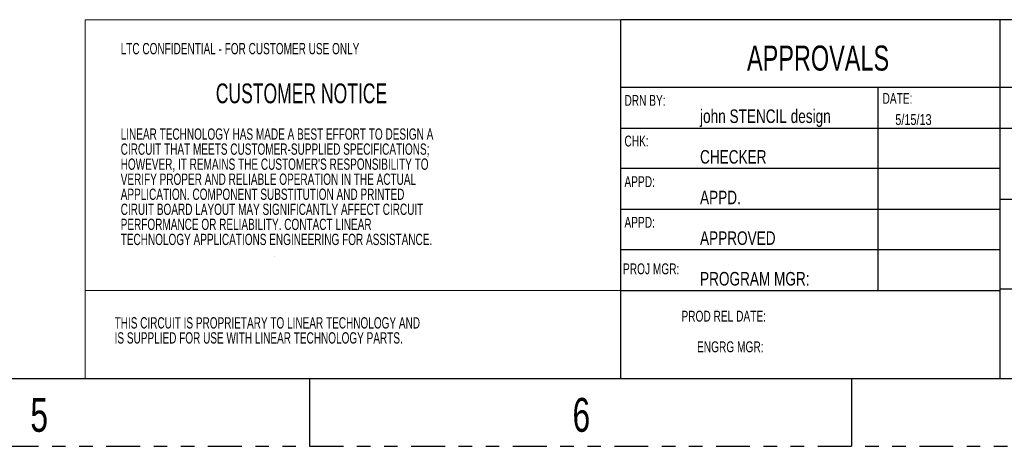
# Model space of a CAD drawing. Header units: inches. Extents: x 0 to 34, y 0 to 22.
# Tile 6 of 9: x 18.9 to 26.1, y 0 to 3.1. Entities that reach past the tile are written whole.
import ezdxf

# ---------------------------------------------------------------- set-up
doc = ezdxf.new("R2010")
doc.units = ezdxf.units.IN
doc.header["$MEASUREMENT"] = 0
doc.linetypes.add('PHANTOM', pattern=[0.5, 0.25, -0.05, 0.05, -0.05, 0.05, -0.05])
for name, color, linetype in [('P1', 3, 'Continuous'), ('P2', 3, 'Continuous'), ('P2-TEXT', 3, 'Continuous'), ('SLD-0', 7, 'Continuous')]:
    doc.layers.add(name, color=color, linetype=linetype)
doc.styles.add('SLDTEXTSTYLE0', font='TXT', dxfattribs={"width": 0.663})
doc.styles.add('SLDTEXTSTYLE1', font='TXT', dxfattribs={"width": 0.75})
doc.styles.add('SLDTEXTSTYLE2', font='TXT', dxfattribs={"width": 0.7})

# ---------------------------------------------------------------- blocks, each defined once
blk = doc.blocks.new('SW_NOTE_0')
at = {"layer": 'SLD-0', "color": 0, "char_height": 0.083333, "attachment_point": 1, "style": 'SLDTEXTSTYLE0'}
for s, insert in [('LINEAR TECHNOLOGY HAS MADE A BEST EFFORT TO DESIGN A', (0, 0.1074)), ('CIRCUIT THAT MEETS CUSTOMER-SUPPLIED SPECIFICATIONS;', (0, -0.0037)), ("HOWEVER, IT REMAINS THE CUSTOMER'S RESPONSIBILITY TO", (0, -0.1148)), ('VERIFY PROPER AND RELIABLE OPERATION IN THE ACTUAL', (0, -0.2259)), ('APPLICATION. COMPONENT SUBSTITUTION AND PRINTED', (0, -0.337)), ('CIRUIT BOARD LAYOUT MAY SIGNIFICANTLY AFFECT CIRCUIT', (0, -0.4481)), ('PERFORMANCE OR RELIABILITY. CONTACT LINEAR', (0, -0.5592)), ('TECHNOLOGY APPLICATIONS ENGINEERING FOR ASSISTANCE.', (0, -0.6704))]:
    blk.add_mtext(s, dxfattribs=dict(at, insert=insert))
blk = doc.blocks.new('SW_NOTE_1')
at = {"layer": 'SLD-0', "color": 0, "char_height": 0.083333, "attachment_point": 1, "style": 'SLDTEXTSTYLE0'}
for s, insert in [('THIS CIRCUIT IS PROPRIETARY TO LINEAR TECHNOLOGY AND', (0, 0.1074)), ('IS SUPPLIED FOR USE WITH LINEAR TECHNOLOGY PARTS.', (0, -0.0037))]:
    blk.add_mtext(s, dxfattribs=dict(at, insert=insert))
blk = doc.blocks.new('Block1')
at = {"color": 218, "linetype": 'Continuous', "lineweight": 15}
blk.add_line((19.344, 1.15), (23.2979, 1.15), dxfattribs=at)
at = {"layer": 'P1', "color": 6, "linetype": 'Continuous'}
blk.add_line((23.2979, 0.5), (23.2979, 3.15), dxfattribs=at)
at = {"layer": 'P1', "color": 3, "linetype": 'Continuous'}
for p, q in [((20.7445, 2.9), (20.7445, 2.9)), ((23.2979, 2.65), (23.2973, 2.65)), ((20.7446, 2.4), (20.7445, 2.4)), ((20.7447, 2.15), (20.7445, 2.15)), ((20.7447, 1.9), (20.7445, 1.9)), ((20.7448, 1.65), (20.7445, 1.65)), ((20.7448, 1.4), (20.7445, 1.4))]:
    blk.add_line(p, q, dxfattribs=at)
at = {"layer": 'SLD-0', "color": 218, "lineweight": 15}
for p, q in [((19.344, 0.5), (19.344, 3.15)), ((19.344, 3.15), (23.2979, 3.15))]:
    blk.add_line(p, q, dxfattribs=at)
at = {"layer": 'SLD-0'}
blk.add_line((20.7446, 2.65), (20.7445, 2.65), dxfattribs=at)
at = {"layer": 'SLD-0', "color": 7}
for name, p in [('SW_NOTE_0', (19.6064, 2.2398)), ('SW_NOTE_1', (19.5616, 0.8458))]:
    blk.add_blockref(name, p, dxfattribs=at)
at = {"layer": 'SLD-0', "attachment_point": 1, "style": 'SLDTEXTSTYLE0'}
for s, insert, char_height in [('LTC CONFIDENTIAL - FOR CUSTOMER USE ONLY', (19.6064, 2.9779), 0.083333), ('CUSTOMER NOTICE', (20.3084, 2.6789), 0.145833)]:
    blk.add_mtext(s, dxfattribs=dict(at, insert=insert, char_height=char_height))

msp = doc.modelspace()

# ---------------------------------------------------------------- linework, layer by layer
at = {"layer": 'P1', "color": 6, "linetype": 'Continuous'}
for p, q in [((28.27, 3.15), (23.2979, 3.15)), ((23.2979, 0.5), (23.2979, 3.15)), ((26.095, 3.15), (26.095, 0.5)), ((28.27, 2.65), (26.095, 2.65)), ((26.095, 1.825), (28.27, 1.825)), ((23.2979, 1.15), (26.095, 1.15)), ((26.095, 1.1625), (28.27, 1.1625))]:
    msp.add_line(p, q, dxfattribs=at)
at = {"layer": 'P1', "color": 3, "linetype": 'Continuous'}
for p, q in [((20.7445, 2.9), (20.7445, 2.9)), ((26.095, 2.65), (23.2973, 2.65)), ((23.2979, 2.65), (23.2973, 2.65)), ((25.195, 1.15), (25.195, 2.65)), ((20.7446, 2.4), (20.7445, 2.4)), ((23.2979, 2.35), (26.095, 2.35)), ((26.095, 2.35), (28.27, 2.35)), ((20.7447, 2.15), (20.7445, 2.15)), ((26.095, 2.05), (23.2979, 2.05)), ((20.7447, 1.9), (20.7445, 1.9)), ((23.2979, 1.75), (26.095, 1.75)), ((26.095, 1.45), (23.2979, 1.45)), ((23.2979, 1.15), (26.095, 1.15))]:
    msp.add_line(p, q, dxfattribs=at)
at = {"layer": 'P2', "color": 6, "linetype": 'Continuous'}
msp.add_line((1, 0.5), (33, 0.5), dxfattribs=at)
at = {"layer": 'P2', "color": 3, "linetype": 'Continuous'}
for p, q in [((21, 0.5), (21, 0)), ((25, 0.5), (25, 0))]:
    msp.add_line(p, q, dxfattribs=at)
at = {"layer": 'P2', "color": 4, "linetype": 'PHANTOM'}
msp.add_line((0, 0), (34, 0), dxfattribs=at)
at = {"layer": 'SLD-0'}
msp.add_line((20.7446, 2.65), (20.7445, 2.65), dxfattribs=at)

# ---------------------------------------------------------------- block references
at = {"color": 7, "linetype": 'Continuous'}
msp.add_blockref('Block1', (0, 0), dxfattribs=at)

# ---------------------------------------------------------------- texts
at = {"layer": 'P1', "color": 3, "insert": (24.7528, 2.959), "char_height": 0.185, "attachment_point": 2, "style": 'SLDTEXTSTYLE2'}
msp.add_mtext('APPROVALS', dxfattribs=at)
at = {"layer": 'P1', "color": 7, "char_height": 0.08, "style": 'SLDTEXTSTYLE2'}
for s, insert, attachment_point in [('DRN BY:', (23.3238, 2.594), 1), ('DATE:', (25.2284, 2.6089), 1), ('CHK:', (23.3238, 2.294), 1), ('APPD:', (23.3238, 1.994), 1), ('APPD:', (23.3238, 1.694), 1), ('PROJ MGR:', (23.3131, 1.3505), 1), ('PROD REL DATE:', (24.3684, 1.0009), 3), ('ENGRG MGR:', (24.3504, 0.7748), 3)]:
    msp.add_mtext(s, dxfattribs=dict(at, insert=insert, attachment_point=attachment_point))
at = {"layer": 'P1', "color": 2, "attachment_point": 1, "style": 'SLDTEXTSTYLE1'}
for s, insert, char_height in [('john STENCIL design', (23.8817, 2.4872), 0.1), ('5/15/13', (25.3227, 2.4525), 0.08), ('APPD.', (23.8817, 1.8872), 0.1), ('APPROVED', (23.8817, 1.5872), 0.1), ('PROGRAM MGR:', (23.8817, 1.2872), 0.1)]:
    msp.add_mtext(s, dxfattribs=dict(at, insert=insert, char_height=char_height))
at = {"layer": 'P2', "color": 3, "char_height": 0.25, "attachment_point": 2, "style": 'SLDTEXTSTYLE2'}
for s, insert in [('5', (19.0051, 0.3573)), ('6', (23.0058, 0.3573))]:
    msp.add_mtext(s, dxfattribs=dict(at, insert=insert))
at = {"layer": 'P2-TEXT', "color": 2, "insert": (23.8817, 2.1872), "char_height": 0.1, "attachment_point": 1, "style": 'SLDTEXTSTYLE1'}
msp.add_mtext('CHECKER', dxfattribs=at)

doc.saveas('drawing.dxf')
